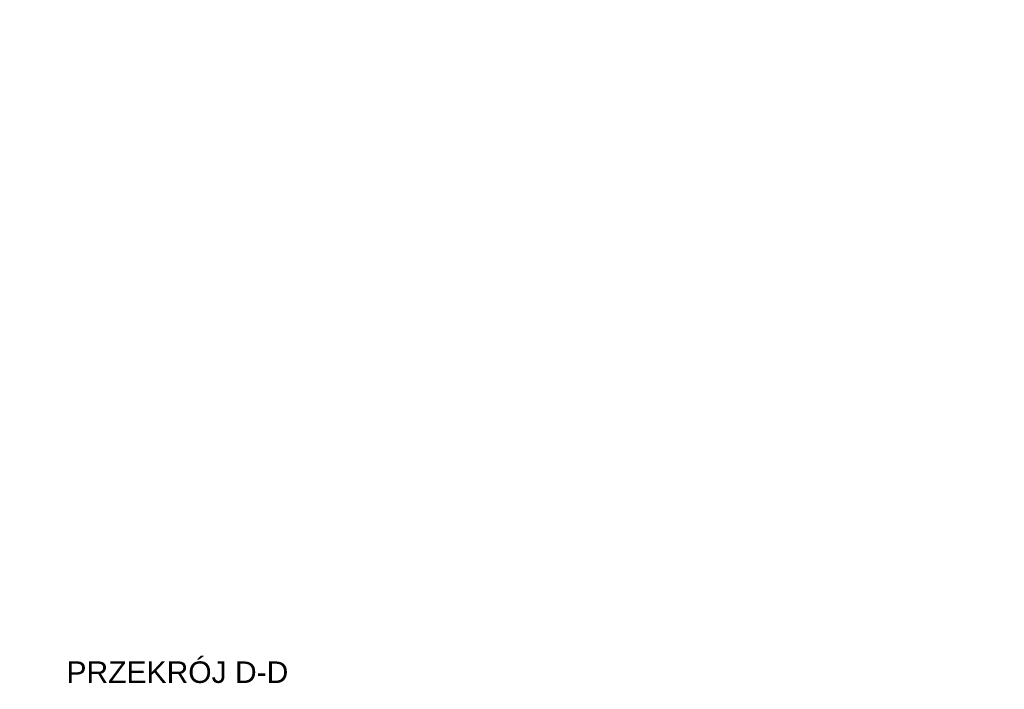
# Model space of a CAD drawing. Extents: x 8014 to 6635291, y -5609 to 5765892.
# Tile 146 of 158: x 6602952 to 6603639, y 5735489 to 5735956. Entities that reach past the tile are written whole.
import ezdxf
from ezdxf.enums import TextEntityAlignment as Align

# ---------------------------------------------------------------- set-up
doc = ezdxf.new("R2010")
doc.units = 0
doc.layers.get('0').update_dxf_attribs({"linetype": 'CONTINUOUS'})
doc.layers.add('a_zieleń', color=80, linetype='CONTINUOUS')
doc.styles.add('Arial', font='arial.ttf')

msp = doc.modelspace()

# ---------------------------------------------------------------- hatches: boundary and pattern name
at = {"layer": 'a_zieleń', "transparency": 33554687}
h = msp.add_hatch(dxfattribs=at)
h.set_pattern_fill('ANSI31', color=256, scale=2, angle=0.541558)
h.set_pattern_definition([(45.54155787, (6600987.53512, 5732094.77134), (-0.1784396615, 0.175097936), [])])
edge = h.paths.add_edge_path()
edge.add_line((6601184.523, 5731785.715), (6601184.767, 5731785.473))
edge.add_line((6601184.767, 5731785.473), (6601208.79, 5731802.27))
edge.add_line((6601208.79, 5731802.27), (6601211.05, 5731814.48))
edge.add_line((6601211.05, 5731814.48), (6601142.151, 5731813.823))
edge.add_arc((6601143.698, 5731819.102), 5.501, 253.660343, 270.547511)
edge.add_line((6601143.751, 5731813.601), (6601191.034, 5731814.053))
edge.add_arc((6601191.122, 5731812.113), 1.942, 359.837408, 92.593968, ccw=False)
edge.add_line((6601193.063, 5731812.108), (6601193.074, 5731811.004))
edge.add_line((6601193.074, 5731811.004), (6601197.383, 5731811.045))
edge.add_line((6601197.383, 5731811.045), (6601197.425, 5731806.621))
edge.add_line((6601197.425, 5731806.621), (6601199.732, 5731806.642))
edge.add_line((6601199.732, 5731806.642), (6601199.803, 5731799.171))
edge.add_line((6601199.803, 5731799.171), (6601197.516, 5731797.165))
edge.add_line((6601197.516, 5731797.165), (6601194.216, 5731797.133))
edge.add_line((6601194.216, 5731797.133), (6601194.251, 5731793.47))
edge.add_arc((6601191.538, 5731793.658), 2.72, 281.089447, 356.035789, ccw=False)
edge.add_line((6601192.061, 5731790.989), (6601185.152, 5731786.156))
edge.add_arc((71774552.687, -87417922.681), 113685689.918, 124.97904394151, 124.97904432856)
h.paths.add_polyline_path([(6601204.906, 5731809.178), (6601202.577, 5731808.579), (6601203.741, 5731808.879)], flags=16)

# ---------------------------------------------------------------- texts
at = {"lineweight": 35, "style": 'Arial'}
msp.add_text('PRZEKRÓJ D-D', height=15, dxfattribs=at).set_placement((6603062.262, 5735501.357), align=Align.MIDDLE_CENTER)

doc.saveas('drawing.dxf')
